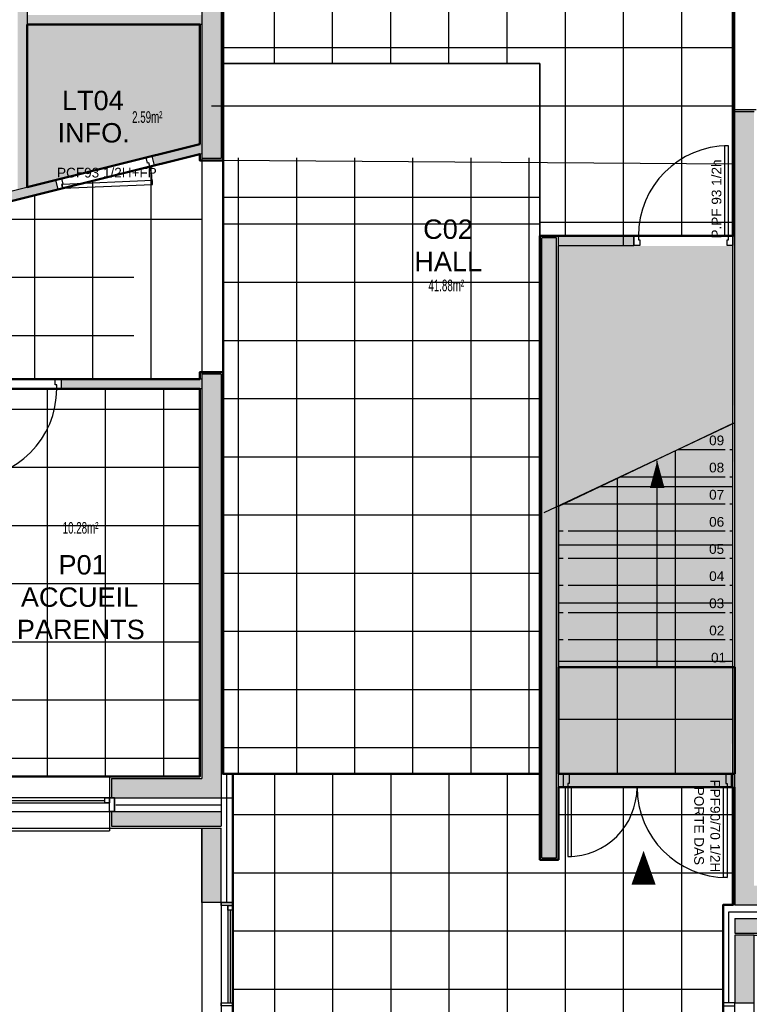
# Model space of a CAD drawing. Header units: millimetres. Extents: x -5134.9 to -5068.1, y -904.9 to -856.8.
# Tile 9 of 14: x -5099.3 to -5091.8, y -881.6 to -871.5. Entities that reach past the tile are written whole.
import ezdxf

# ---------------------------------------------------------------- set-up
doc = ezdxf.new("R2010")
doc.units = ezdxf.units.MM
for name, pattern in [('AXES', [50.8, 31.75, -6.35, 6.35, -6.35]), ('CACHE', [9.525, 6.35, -3.175]), ('PLURIELLE', [0.5, 0.25, -0.25])]:
    doc.linetypes.add(name, pattern=pattern)
for name, color, linetype in [('D-CLDIST', 3, 'Continuous'), ('D-CLDOUB', 2, 'Continuous'), ('D-ISOLAT', 104, 'Continuous'), ('H-CLOISON', 20, 'Continuous'), ('H-FX PLAF 1', 91, 'Continuous'), ('H-FXPLAF', 6, 'Continuous'), ('H-PAROIS', 9, 'Continuous'), ('O-MENUISEXT', 1, 'Continuous'), ('O-MENUISINT', 6, 'Continuous'), ('P-PLAF. PLACO', 60, 'Continuous'), ('R-TEXTE2', 1, 'Continuous'), ('S-ELTVUS', 195, 'Continuous'), ('S-ESCBETON', 1, 'Continuous'), ('S-MACON', 4, 'Continuous'), ('T-TEXTE SURFACE', 31, 'Continuous'), ('V-ENDUIT', 3, 'Continuous')]:
    doc.layers.add(name, color=color, linetype=linetype)
doc.layers.add('SU-SURHAB', color=21, linetype='Continuous', lineweight=50, plot=False)
doc.layers.add('SU-SURHOB', color=225, linetype='Continuous', plot=False)
doc.styles.add('AAP Fort', font='swiss.ttf')
doc.styles.add('COTATION', font='arial.ttf', dxfattribs={"width": 0.6})
doc.linetypes.add('ISOLATION', pattern='A,0.00254,-2.54,[134,ltypeshp.shx,S=2.54,R=0,X=-2.54,Y=0],-5.08,[134,ltypeshp.shx,S=2.54,R=180,X=2.54,Y=0],-2.54', length=10.16254)

# ---------------------------------------------------------------- blocks, each defined once
blk = doc.blocks.new('PORTE 90 CLOIS 12 SEMI FERMEE')
blk.add_lwpolyline([(-2, 0), (-2, -6), (-8, -6), (-8, -4.5), (-12, -4.5), (-12, 0), (-2, 0)])
for points in [[(-8.1, -5.3), (-12, -4.5), (-30.7, -95.6), (-26.8, -96.4)], [(-2, -96), (-2, -102), (-12, -102), (-12, -97.5), (-8, -97.5), (-8, -96)]]:
    blk.add_lwpolyline(points, close=True)
at = {"ltscale": 25}
blk.add_arc((-12, -4.5), 93, 258.4134, 270, dxfattribs=at)
blk = doc.blocks.new('PORTE 90+70 INT')
for points in [[(-173.5, 14), (-167.5, 14), (-167.5, 4), (-169, 4), (-169, 0), (-173.5, 0), (-173.5, 14)], [(0, 14), (-6, 14), (-6, 4), (-4.5, 4), (-4.5, 0), (0, 0), (0, 14)]]:
    blk.add_lwpolyline(points)
for points in [[(-165, 0), (-169, 0), (-169, -71.5), (-165, -71.5)], [(-8.5, 0), (-4.5, 0), (-4.5, -93), (-8.5, -93)]]:
    blk.add_lwpolyline(points, close=True)
for centre, radius, start, end in [((-169, 0), 71.5, 270, 0), ((-4.5, 0), 93, 180, 270)]:
    blk.add_arc(centre, radius, start, end)
blk = doc.blocks.new('Pint_Cloison10_93')
for points in [[(-8.5, 0), (-4.5, 0), (-4.5, 93), (-8.5, 93)], [(-96, -10), (-102, -10), (-102, 0), (-97.5, 0), (-97.5, -4), (-96, -4)]]:
    blk.add_lwpolyline(points, close=True)
blk.add_lwpolyline([(0, -10), (-6, -10), (-6, -4), (-4.5, -4), (-4.5, 0), (0, 0), (0, -10)])
at = {"ltscale": 25}
blk.add_arc((-4.5, 0), 93, 90, 180, dxfattribs=at)

msp = doc.modelspace()

# ---------------------------------------------------------------- hatches: boundary and pattern name
at = {"layer": 'H-CLOISON'}
h = msp.add_hatch(color=256, dxfattribs=at)
h.paths.add_polyline_path([(-5099.228, -870.885), (-5099.328, -870.885), (-5099.328, -873.211), (-5099.228, -873.186)])
h.paths.add_polyline_path([(-5097.428, -871.51), (-5097.428, -871.41), (-5099.228, -871.41), (-5099.228, -871.51)])
h = msp.add_hatch(color=256, dxfattribs=at)
h.paths.add_polyline_path([(-5099.425, -873.236), (-5099.401, -873.333), (-5098.908, -873.21), (-5098.932, -873.113)])
h.paths.add_polyline_path([(-5097.943, -872.866), (-5097.919, -872.963), (-5097.428, -872.841), (-5097.428, -872.738)])
h = msp.add_hatch(color=256, dxfattribs=at)
h.dxf.hatch_style = 1
h.paths.add_polyline_path([(-5092.968, -873.69), (-5093.748, -873.69), (-5093.748, -873.79), (-5092.968, -873.79)])
h = msp.add_hatch(color=256, dxfattribs=at)
h.paths.add_polyline_path([(-5097.428, -875.266), (-5097.428, -875.166), (-5098.878, -875.166), (-5098.878, -875.266)])
h.paths.add_polyline_path([(-5099.898, -875.166), (-5100.218, -875.166), (-5100.218, -875.266), (-5099.898, -875.266)])
h.paths.add_polyline_path([(-5100.018, -875.266), (-5100.118, -875.266), (-5100.118, -879.286), (-5100.018, -879.286)])
h = msp.add_hatch(color=256, dxfattribs=at)
h.dxf.hatch_style = 1
h.paths.add_polyline_path([(-5093.696, -879.256), (-5093.748, -879.256), (-5093.748, -879.376), (-5093.696, -879.376)])
h.paths.add_polyline_path([(-5093.696, -879.236), (-5093.748, -879.236), (-5093.748, -879.256), (-5093.696, -879.256)])
h = msp.add_hatch(color=256, dxfattribs=at)
h.paths.add_polyline_path([(-5091.928, -879.236), (-5091.948, -879.236), (-5091.948, -879.256), (-5091.928, -879.256)])
h.paths.add_polyline_path([(-5091.928, -879.256), (-5091.948, -879.256), (-5091.948, -879.376), (-5091.928, -879.376)])
h.paths.add_polyline_path([(-5091.948, -879.256), (-5091.961, -879.256), (-5091.961, -879.376), (-5091.948, -879.376)])
h.paths.add_polyline_path([(-5091.948, -879.236), (-5091.961, -879.236), (-5091.961, -879.256), (-5091.948, -879.256)])
at = {"layer": 'H-PAROIS', "true_color": 0x002f5f}
h = msp.add_hatch(color=158, dxfattribs=at)
h.dxf.hatch_style = 1
h.paths.add_polyline_path([(-5097.428, -872.891), (-5097.228, -872.891), (-5097.228, -869.37), (-5097.428, -869.37)])
h = msp.add_hatch(color=158, dxfattribs=at)
h.dxf.hatch_style = 1
h.paths.add_polyline_path([(-5091.728, -872.395), (-5091.928, -872.395), (-5091.928, -880.589), (-5091.393, -880.589), (-5091.398, -880.389), (-5091.728, -880.389)])
h = msp.add_hatch(color=158, dxfattribs=at)
h.dxf.hatch_style = 1
h.paths.add_polyline_path([(-5093.768, -879.616), (-5093.918, -879.616), (-5093.918, -880.103), (-5093.768, -880.103)])
h.paths.add_polyline_path([(-5093.768, -879.456), (-5093.918, -879.456), (-5093.918, -879.616), (-5093.768, -879.616)])
h.paths.add_polyline_path([(-5093.768, -879.386), (-5093.918, -879.386), (-5093.918, -879.456), (-5093.768, -879.456)])
h.paths.add_polyline_path([(-5093.768, -879.256), (-5093.918, -879.256), (-5093.918, -879.386), (-5093.768, -879.386)])
h.paths.add_polyline_path([(-5093.768, -873.71), (-5093.918, -873.71), (-5093.918, -879.256), (-5093.768, -879.256)])
h = msp.add_hatch(color=158, dxfattribs=at)
h.dxf.hatch_style = 1
h.paths.add_polyline_path([(-5097.228, -879.486), (-5097.228, -875.116), (-5097.428, -875.116), (-5097.428, -879.286), (-5098.359, -879.286), (-5098.359, -879.486)])
h = msp.add_hatch(color=158, dxfattribs=at)
h.dxf.hatch_style = 1
h.paths.add_polyline_path([(-5097.228, -879.776), (-5097.228, -879.626), (-5098.359, -879.626), (-5098.359, -879.776)])
h = msp.add_hatch(color=158, dxfattribs=at)
h.dxf.hatch_style = 1
h.paths.add_polyline_path([(-5097.228, -879.796), (-5097.428, -879.796), (-5097.428, -880.564), (-5097.228, -880.564)])
h = msp.add_hatch(color=158, dxfattribs=at)
h.dxf.hatch_style = 1
h.paths.add_polyline_path([(-5091.928, -880.729), (-5091.928, -880.879), (-5091.398, -880.879), (-5091.398, -880.729)])
h = msp.add_hatch(color=158, dxfattribs=at)
h.dxf.hatch_style = 1
h.paths.add_polyline_path([(-5091.928, -881.599), (-5091.728, -881.599), (-5091.728, -880.899), (-5091.928, -880.899)])
at = {"layer": 'P-PLAF. PLACO'}
h = msp.add_hatch(color=253, dxfattribs=at)
h.dxf.hatch_style = 1
h.paths.add_polyline_path([(-5097.448, -872.743), (-5097.448, -871.51), (-5099.228, -871.51), (-5099.228, -873.186)])
h = msp.add_hatch(color=253, dxfattribs=at)
h.dxf.hatch_style = 1
h.paths.add_polyline_path([(-5093.768, -879.376), (-5091.961, -879.376), (-5091.928, -873.793), (-5093.768, -873.793)])

# ---------------------------------------------------------------- linework, layer by layer
at = {"layer": 'D-CLDIST'}
for p, q in [((-5099.228, -870.885), (-5099.228, -873.186)), ((-5097.428, -871.51), (-5099.228, -871.51)), ((-5097.943, -872.866), (-5097.448, -872.743)), ((-5097.919, -872.963), (-5097.428, -872.841)), ((-5099.425, -873.236), (-5098.932, -873.113)), ((-5099.401, -873.333), (-5098.908, -873.21)), ((-5093.938, -880.123), (-5093.938, -873.69)), ((-5093.938, -873.69), (-5092.968, -873.69)), ((-5093.748, -880.123), (-5093.748, -873.69)), ((-5092.968, -873.69), (-5092.968, -873.79)), ((-5093.748, -873.79), (-5092.968, -873.79)), ((-5097.428, -875.166), (-5098.878, -875.166)), ((-5097.428, -875.266), (-5098.878, -875.266)), ((-5093.748, -879.236), (-5093.696, -879.236)), ((-5091.961, -879.236), (-5091.928, -879.236)), ((-5093.748, -879.376), (-5093.696, -879.376)), ((-5091.961, -879.376), (-5091.928, -879.376)), ((-5093.938, -880.123), (-5093.748, -880.123)), ((-5093.748, -880.123), (-5093.748, -880.123))]:
    msp.add_line(p, q, dxfattribs=at)
at = {"layer": 'D-CLDOUB'}
for p, q in [((-5097.208, -869.17), (-5097.208, -872.911)), ((-5097.448, -871.51), (-5097.448, -872.742)), ((-5091.948, -875.625), (-5091.948, -872.39)), ((-5091.708, -872.39), (-5091.948, -872.39)), ((-5097.448, -872.846), (-5097.448, -872.911)), ((-5097.208, -872.911), (-5097.448, -872.911)), ((-5097.448, -875.096), (-5097.448, -875.166)), ((-5097.208, -875.096), (-5097.448, -875.096)), ((-5097.208, -875.096), (-5097.208, -879.236)), ((-5097.448, -875.266), (-5097.448, -879.266)), ((-5091.948, -880.589), (-5091.948, -875.625)), ((-5098.379, -879.266), (-5097.448, -879.266)), ((-5098.379, -879.266), (-5098.379, -879.486)), ((-5097.228, -879.236), (-5097.108, -879.236)), ((-5097.108, -880.564), (-5097.108, -879.236)), ((-5097.228, -879.486), (-5097.228, -879.627)), ((-5092.048, -881.599), (-5092.048, -880.589)), ((-5091.928, -880.589), (-5092.048, -880.589))]:
    msp.add_line(p, q, dxfattribs=at)
at = {"layer": 'D-ISOLAT', "color": 32, "linetype": 'ISOLATION', "ltscale": 0.005}
for p, q in [((-5097.168, -880.564), (-5097.168, -879.236)), ((-5098.314, -879.556), (-5097.228, -879.556)), ((-5091.988, -880.659), (-5091.429, -880.659)), ((-5091.988, -881.599), (-5091.988, -880.659))]:
    msp.add_line(p, q, dxfattribs=at)
at = {"layer": 'H-FX PLAF 1', "linetype": 'CACHE'}
for p, q in [((-5096.678, -871.91), (-5096.678, -867.32)), ((-5096.078, -871.91), (-5096.078, -867.32)), ((-5095.478, -871.91), (-5095.478, -867.32)), ((-5094.878, -871.91), (-5094.878, -869.724)), ((-5094.278, -871.91), (-5094.278, -869.906)), ((-5093.678, -870.087), (-5093.678, -873.69)), ((-5093.078, -870.269), (-5093.078, -873.783)), ((-5092.478, -870.451), (-5092.478, -873.69)), ((-5091.948, -871.751), (-5097.208, -871.751)), ((-5097.048, -879.236), (-5097.048, -871.91)), ((-5096.448, -879.236), (-5096.448, -871.91)), ((-5095.848, -879.236), (-5095.848, -871.91)), ((-5095.248, -879.236), (-5095.248, -871.91)), ((-5094.648, -879.236), (-5094.648, -871.91)), ((-5094.048, -879.236), (-5094.048, -871.91)), ((-5091.948, -872.351), (-5097.328, -872.351)), ((-5097.953, -872.972), (-5097.953, -875.166)), ((-5091.948, -872.951), (-5097.208, -872.911)), ((-5098.553, -873.121), (-5098.553, -875.166)), ((-5099.153, -873.271), (-5099.153, -875.166)), ((-5100.135, -873.516), (-5097.428, -873.516)), ((-5093.938, -873.57), (-5097.208, -873.57)), ((-5091.948, -873.551), (-5093.938, -873.551)), ((-5104.479, -874.116), (-5097.428, -874.116)), ((-5093.938, -874.17), (-5097.208, -874.17)), ((-5104.479, -874.716), (-5097.428, -874.716)), ((-5093.938, -874.77), (-5097.208, -874.77)), ((-5099.023, -875.266), (-5099.023, -879.266)), ((-5098.423, -875.266), (-5098.423, -879.266)), ((-5097.823, -875.266), (-5097.823, -879.266)), ((-5093.938, -875.37), (-5097.208, -875.37)), ((-5100.018, -875.475), (-5097.448, -875.475)), ((-5092.538, -879.236), (-5092.538, -875.905)), ((-5093.938, -875.97), (-5097.208, -875.97)), ((-5100.018, -876.075), (-5097.448, -876.075)), ((-5093.138, -879.236), (-5093.138, -876.19)), ((-5091.948, -876.278), (-5093.323, -876.278)), ((-5093.938, -876.57), (-5097.208, -876.57)), ((-5100.018, -876.675), (-5097.448, -876.675)), ((-5091.948, -876.878), (-5093.748, -876.878)), ((-5093.938, -877.17), (-5097.208, -877.17)), ((-5100.018, -877.275), (-5097.448, -877.275)), ((-5091.948, -877.478), (-5093.748, -877.478)), ((-5093.938, -877.77), (-5097.208, -877.77)), ((-5100.018, -877.875), (-5097.448, -877.875)), ((-5091.948, -878.078), (-5093.748, -878.078)), ((-5093.938, -878.37), (-5097.208, -878.37)), ((-5100.018, -878.475), (-5097.448, -878.475)), ((-5091.948, -878.678), (-5093.748, -878.678)), ((-5093.938, -878.97), (-5097.208, -878.97)), ((-5100.018, -879.075), (-5097.448, -879.075)), ((-5096.678, -879.236), (-5096.678, -901.679)), ((-5096.078, -879.236), (-5096.078, -901.679)), ((-5095.478, -879.236), (-5095.478, -901.679)), ((-5094.878, -879.236), (-5094.878, -901.679)), ((-5094.278, -879.236), (-5094.278, -901.679)), ((-5093.678, -879.376), (-5093.678, -901.679)), ((-5093.678, -879.376), (-5093.678, -901.679)), ((-5093.078, -879.376), (-5093.078, -901.679)), ((-5093.078, -879.376), (-5093.078, -901.679)), ((-5092.478, -879.376), (-5092.478, -901.679)), ((-5092.478, -879.376), (-5092.478, -901.679)), ((-5097.108, -879.657), (-5093.938, -879.657)), ((-5093.748, -879.657), (-5091.928, -879.657)), ((-5097.108, -880.257), (-5091.928, -880.257)), ((-5097.108, -880.857), (-5092.048, -880.857)), ((-5097.108, -881.457), (-5092.048, -881.457))]:
    msp.add_line(p, q, dxfattribs=at)
for points in [[(-5097.208, -871.91), (-5093.938, -871.91), (-5093.938, -873.69), (-5091.928, -873.69), (-5091.928, -870.618), (-5095.428, -869.557), (-5095.428, -867.32), (-5096.943, -867.32), (-5096.943, -867.54), (-5097.208, -867.54), (-5097.208, -871.91)], [(-5091.928, -901.679), (-5097.228, -901.679), (-5097.228, -894.369), (-5097.108, -894.369), (-5097.108, -879.236), (-5097.108, -879.236), (-5093.938, -879.236), (-5093.938, -880.123), (-5093.748, -880.123), (-5093.748, -879.376), (-5091.928, -879.376), (-5091.928, -880.589), (-5092.048, -880.589), (-5092.048, -891.989), (-5091.928, -891.989), (-5091.928, -901.679)]]:
    msp.add_lwpolyline(points, dxfattribs=at)
for points in [[(-5104.479, -873.666), (-5100.737, -873.666), (-5097.428, -872.841), (-5097.428, -872.891), (-5097.428, -873.127), (-5097.428, -874.671), (-5097.428, -874.826), (-5097.428, -875.166), (-5104.479, -875.166)], [(-5100.018, -875.266), (-5097.448, -875.266), (-5097.448, -879.266), (-5100.018, -879.266)], [(-5093.748, -879.236), (-5091.948, -879.236), (-5091.948, -875.625), (-5093.748, -876.48)]]:
    msp.add_lwpolyline(points, close=True, dxfattribs=at)
at = {"layer": 'H-FXPLAF', "linetype": 'CACHE'}
for p, q in [((-5097.208, -873.29), (-5093.938, -873.29)), ((-5097.208, -879.236), (-5093.938, -879.236))]:
    msp.add_line(p, q, dxfattribs=at)
at = {"layer": 'O-MENUISEXT', "ltscale": 250}
for p, q in [((-5097.228, -879.486), (-5097.108, -879.486)), ((-5097.158, -880.594), (-5097.158, -881.599)), ((-5097.133, -880.644), (-5097.133, -881.599))]:
    msp.add_line(p, q, dxfattribs=at)
at = {"layer": 'O-MENUISEXT'}
for p, q in [((-5099.579, -879.536), (-5098.379, -879.536)), ((-5099.529, -879.511), (-5098.429, -879.511))]:
    msp.add_line(p, q, dxfattribs=at)
for points in [[(-5099.629, -879.626), (-5098.329, -879.626), (-5098.329, -879.486), (-5099.629, -879.486)], [(-5098.379, -879.536), (-5098.429, -879.536), (-5098.429, -879.486), (-5098.379, -879.486)], [(-5098.379, -879.626), (-5098.379, -879.486), (-5098.329, -879.486), (-5098.329, -879.626)]]:
    msp.add_lwpolyline(points, close=True, dxfattribs=at)
at = {"layer": 'O-MENUISEXT', "ltscale": 250}
msp.add_lwpolyline([(-5097.108, -890.944), (-5097.108, -880.564), (-5097.228, -880.564), (-5097.228, -890.944)], dxfattribs=at)
for points in [[(-5097.228, -880.564), (-5097.108, -880.564), (-5097.108, -880.594), (-5097.228, -880.594)], [(-5097.158, -880.594), (-5097.108, -880.594), (-5097.108, -880.644), (-5097.158, -880.644)], [(-5097.228, -881.599), (-5097.108, -881.599), (-5097.108, -881.629), (-5097.228, -881.629)], [(-5092.048, -890.944), (-5091.928, -890.944), (-5091.928, -881.599), (-5092.048, -881.599)], [(-5091.928, -881.599), (-5092.048, -881.599), (-5092.048, -881.629), (-5091.928, -881.629)]]:
    msp.add_lwpolyline(points, close=True, dxfattribs=at)
at = {"layer": 'P-PLAF. PLACO', "color": 253}
msp.add_lwpolyline([(-5099.228, -871.51), (-5099.228, -873.186), (-5097.448, -872.743), (-5097.448, -871.51)], close=True, dxfattribs=at)
at = {"layer": 'R-TEXTE2'}
msp.add_lwpolyline([(-5092.869, -880.03, 0, 0.25, 0), (-5092.869, -880.38, 0, 0, 0)], format="xyseb", dxfattribs=at)
at = {"layer": 'S-ELTVUS'}
for p, q in [((-5099.579, -879.266), (-5098.379, -879.266)), ((-5098.379, -879.796), (-5098.379, -879.826)), ((-5099.579, -879.826), (-5098.379, -879.826))]:
    msp.add_line(p, q, dxfattribs=at)
at = {"layer": 'S-ESCBETON', "linetype": 'PLURIELLE', "ltscale": 50}
for p, q in [((-5093.938, -871.91), (-5097.228, -871.91)), ((-5093.938, -873.69), (-5093.938, -871.91))]:
    msp.add_line(p, q, dxfattribs=at)
at = {"layer": 'S-ESCBETON', "linetype": 'AXES', "ltscale": 2}
msp.add_line((-5091.928, -875.616), (-5093.898, -876.547), dxfattribs=at)
at = {"layer": 'S-ESCBETON'}
for p, q in [((-5092.028, -875.896), (-5092.518, -875.896)), ((-5091.948, -875.896), (-5091.978, -875.896)), ((-5092.728, -878.136), (-5092.728, -876.008)), ((-5092.028, -876.176), (-5093.108, -876.176)), ((-5091.948, -876.176), (-5091.978, -876.176)), ((-5092.028, -876.456), (-5093.698, -876.456)), ((-5091.948, -876.456), (-5091.978, -876.456)), ((-5093.698, -876.736), (-5093.748, -876.736)), ((-5092.028, -876.736), (-5093.648, -876.736)), ((-5091.948, -876.736), (-5091.978, -876.736)), ((-5093.698, -877.016), (-5093.748, -877.016)), ((-5092.028, -877.016), (-5093.648, -877.016)), ((-5091.951, -877.016), (-5091.978, -877.016)), ((-5093.698, -877.296), (-5093.748, -877.296)), ((-5092.028, -877.296), (-5093.648, -877.296)), ((-5091.948, -877.296), (-5091.978, -877.296)), ((-5093.698, -877.576), (-5093.748, -877.576)), ((-5092.028, -877.576), (-5093.648, -877.576)), ((-5091.948, -877.576), (-5091.978, -877.576)), ((-5093.698, -877.856), (-5093.748, -877.856)), ((-5092.028, -877.856), (-5093.648, -877.856)), ((-5091.948, -877.856), (-5091.978, -877.856)), ((-5093.698, -878.136), (-5093.748, -878.136)), ((-5092.028, -878.136), (-5093.648, -878.136)), ((-5091.948, -878.136), (-5091.978, -878.136))]:
    msp.add_line(p, q, dxfattribs=at)
msp.add_lwpolyline([(-5092.728, -876.008, 0, 0.15, 0), (-5092.728, -876.288, 0, 0, 0)], format="xyseb", dxfattribs=at)
at = {"layer": 'S-MACON'}
for p, q in [((-5097.428, -869.37), (-5097.428, -872.891)), ((-5097.228, -869.37), (-5097.228, -872.891)), ((-5091.928, -880.589), (-5091.928, -872.41)), ((-5091.728, -872.41), (-5091.928, -872.41)), ((-5097.228, -872.891), (-5097.428, -872.891)), ((-5093.918, -880.103), (-5093.918, -873.71)), ((-5093.768, -873.71), (-5093.918, -873.71)), ((-5093.768, -880.103), (-5093.768, -873.71)), ((-5097.428, -875.116), (-5097.428, -879.286)), ((-5097.228, -875.116), (-5097.428, -875.116)), ((-5097.228, -875.116), (-5097.228, -879.486)), ((-5098.359, -879.286), (-5097.428, -879.286)), ((-5098.359, -879.286), (-5098.359, -879.486)), ((-5098.359, -879.486), (-5097.228, -879.486)), ((-5098.359, -879.626), (-5097.228, -879.626)), ((-5098.359, -879.626), (-5098.359, -879.776)), ((-5097.228, -879.627), (-5097.228, -879.776)), ((-5098.359, -879.776), (-5097.228, -879.776)), ((-5097.428, -879.796), (-5097.228, -879.796)), ((-5097.428, -880.564), (-5097.428, -879.796)), ((-5097.228, -880.564), (-5097.228, -879.796)), ((-5093.918, -880.103), (-5093.768, -880.103)), ((-5097.228, -880.564), (-5097.428, -880.564)), ((-5091.928, -880.589), (-5091.398, -880.589)), ((-5091.928, -880.729), (-5091.398, -880.729)), ((-5091.928, -880.729), (-5091.928, -880.879)), ((-5091.928, -880.879), (-5091.398, -880.879)), ((-5091.728, -880.899), (-5091.928, -880.899)), ((-5091.928, -880.899), (-5091.928, -881.599)), ((-5091.928, -881.599), (-5091.728, -881.599))]:
    msp.add_line(p, q, dxfattribs=at)
at = {"layer": 'SU-SURHAB'}
for points in [[(-5097.208, -867.54), (-5096.548, -867.54), (-5096.548, -867.32), (-5095.428, -867.32), (-5095.428, -869.557), (-5091.948, -870.612), (-5091.948, -873.69), (-5093.938, -873.69), (-5093.938, -879.236), (-5097.208, -879.236)], [(-5099.228, -873.186), (-5097.448, -872.743), (-5097.448, -871.51), (-5099.228, -871.51)], [(-5104.479, -875.166), (-5101.238, -875.166), (-5097.448, -875.166), (-5097.448, -875.096), (-5097.208, -875.096), (-5097.208, -872.911), (-5097.448, -872.911), (-5097.448, -872.846), (-5100.737, -873.666), (-5104.479, -873.666)], [(-5100.018, -879.266), (-5097.448, -879.266), (-5097.448, -875.266), (-5100.018, -875.266)], [(-5093.748, -878.136), (-5091.928, -878.136), (-5091.928, -879.236), (-5093.748, -879.236)], [(-5097.228, -901.679), (-5091.948, -901.679), (-5091.948, -898.163), (-5090.996, -898.371), (-5090.618, -896.639), (-5091.948, -896.639), (-5091.948, -891.989), (-5092.048, -891.989), (-5092.048, -880.589), (-5091.948, -880.589), (-5091.948, -879.376), (-5093.748, -879.376), (-5093.748, -880.123), (-5093.938, -880.123), (-5093.938, -879.236), (-5097.108, -879.236), (-5097.108, -894.369), (-5097.228, -894.369)]]:
    msp.add_lwpolyline(points, close=True, dxfattribs=at)
at = {"layer": 'SU-SURHOB'}
msp.add_lwpolyline([(-5109.989, -879.796), (-5097.428, -879.796), (-5097.428, -894.029), (-5102.518, -894.029), (-5102.518, -904.939), (-5097.208, -904.939), (-5097.208, -901.799), (-5091.948, -901.799), (-5091.948, -904.939), (-5091.708, -904.939), (-5091.708, -904.169), (-5074.298, -904.169), (-5074.298, -904.939), (-5074.058, -904.939), (-5074.058, -891.649), (-5091.728, -891.649), (-5091.728, -880.899), (-5068.152, -880.899), (-5068.152, -869.1), (-5074.294, -869.1), (-5073.938, -867.01), (-5103.488, -867.01), (-5103.488, -862.43), (-5112.403, -862.43)], dxfattribs=at)
at = {"layer": 'V-ENDUIT'}
for p, q in [((-5098.379, -879.626), (-5098.379, -879.796)), ((-5098.379, -879.796), (-5097.428, -879.796))]:
    msp.add_line(p, q, dxfattribs=at)

# ---------------------------------------------------------------- block references
at = {"layer": 'O-MENUISINT', "xscale": 0.009999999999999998, "yscale": 0.009999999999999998, "zscale": 0.009999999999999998}
for name, p in [('Pint_Cloison10_93', (-5091.948, -873.69)), ('PORTE 90+70 INT', (-5091.961, -879.376))]:
    msp.add_blockref(name, p, dxfattribs=at)
for name, p, rotation in [('PORTE 90 CLOIS 12 SEMI FERMEE', (-5098.937, -873.093), 104.0000384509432), ('Pint_Cloison10_93', (-5099.898, -875.266), 180.0000000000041)]:
    msp.add_blockref(name, p, dxfattribs=dict(at, rotation=rotation))

# ---------------------------------------------------------------- texts
at = {"layer": 'O-MENUISINT', "insert": (-5098.406, -873.038), "char_height": 0.1, "width": 1.60971, "attachment_point": 5, "style": 'AAP Fort'}
msp.add_mtext('PCF93 1/2H+FP', dxfattribs=at)
at = {"layer": 'O-MENUISINT', "char_height": 0.1, "attachment_point": 5, "style": 'AAP Fort'}
for s, insert, width, rotation in [('\\A1;P.PF 93 1/2h', (-5092.116, -873.309), 1.60971, 90), ('PPF90/70 1/2H\\PPORTE DAS', (-5092.214, -879.774), 1.92943, 270)]:
    msp.add_mtext(s, dxfattribs=dict(at, insert=insert, width=width, rotation=rotation))
at = {"layer": 'R-TEXTE2', "attachment_point": 4, "style": 'AAP Fort'}
for s, insert, char_height, width in [('\\pi0.54064;{\\fArial|b0|i0|c0|p34;LT04\\P\\pi0.49473;INFO.}', (-5099.41, -872.461), 0.2, 1.68415), ('\\pi0.5603;{\\fArial|b0|i0|c0|p34;C02\\P\\pi0.46896;HALL}', (-5095.703, -873.787), 0.2, 1.6045), ('\\pi0.4763;{\\fArial|b0|i0|c0|p34;09}', (-5092.669, -875.799), 0.1, 0.61975), ('\\pi0.4763;{\\fArial|b0|i0|c0|p34;08}', (-5092.669, -876.079), 0.1, 0.61975), ('\\pi0.4765;{\\fArial|b0|i0|c0|p34;07}', (-5092.669, -876.359), 0.1, 0.61975), ('\\pi0.47657;{\\fArial|b0|i0|c0|p34;06}', (-5092.669, -876.639), 0.1, 0.61975), ('\\pi0.47575;{\\fArial|b0|i0|c0|p34;05}', (-5092.669, -876.919), 0.1, 0.61975), ('\\pi0.62993;{\\fArial|b0|i0|c0|p34;P01\\P\\pi0.24153;ACCUEIL\\P\\pi0.20033;PARENTS}', (-5099.535, -877.416), 0.2, 1.68415), ('\\pi0.47691;{\\fArial|b0|i0|c0|p34;04}', (-5092.669, -877.199), 0.1, 0.61975), ('\\pi0.4765;{\\fArial|b0|i0|c0|p34;03}', (-5092.669, -877.479), 0.1, 0.61975), ('\\pi0.47752;{\\fArial|b0|i0|c0|p34;02}', (-5092.669, -877.759), 0.1, 0.61975), ('\\pi0.4958;{\\fArial|b0|i0|c0|p34;01}', (-5092.669, -878.039), 0.1, 0.61975)]:
    msp.add_mtext(s, dxfattribs=dict(at, insert=insert, char_height=char_height, width=width))
at = {"layer": 'T-TEXTE SURFACE', "char_height": 0.12, "attachment_point": 1, "style": 'COTATION'}
for s, insert in [('2.59m²', (-5098.146, -872.404)), ('41.88m²', (-5095.089, -874.14)), ('10.28m²', (-5098.862, -876.64))]:
    msp.add_mtext(s, dxfattribs=dict(at, insert=insert))

doc.saveas('drawing.dxf')
